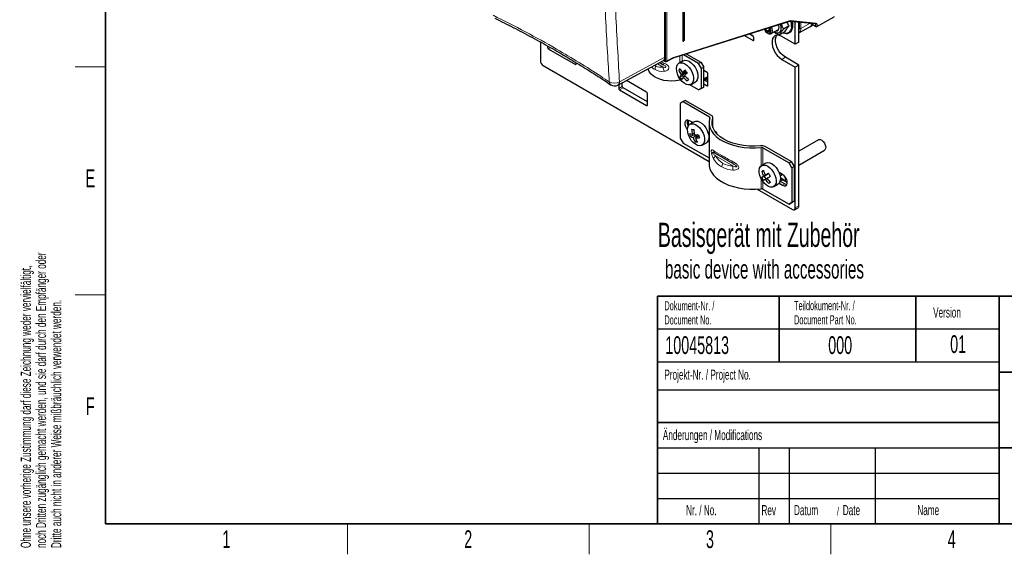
# Paper-space layout 'Blatt4' of a CAD drawing. Header units: millimetres. Extents: x 5 to 418, y 2 to 292.
# Tile 1 of 72: x 9 to 203, y 6 to 112. Entities that reach past the tile are written whole.
import ezdxf

# ---------------------------------------------------------------- set-up
doc = ezdxf.new("R2010")
doc.units = ezdxf.units.MM
doc.layers.add('SLD-0', color=7, linetype='Continuous')
doc.styles.add('SLDTEXTSTYLE0', font='TXT', dxfattribs={"width": 0.605})

# ---------------------------------------------------------------- blocks, each defined once
blk = doc.blocks.new('SW_NOTE_0_56')
at = {"layer": 'SLD-0', "color": 0, "attachment_point": 1, "style": 'SLDTEXTSTYLE0'}
for s, insert, char_height in [('Basisgerät mit Zubehör', (0, 6.14), 4.7625), ('basic device with accessories', (1.39, -1.18), 3.7042)]:
    blk.add_mtext(s, dxfattribs=dict(at, insert=insert, char_height=char_height))
blk = doc.blocks.new('SW_NOTE_0_58')
at = {"layer": 'SLD-0', "color": 0, "char_height": 2, "attachment_point": 1, "rotation": 90, "style": 'SLDTEXTSTYLE0'}
for s, insert in [('noch Dritten zugänglich gemacht werden, und sie darf durch den Empfänger oder', (0.42, 0)), ('Ohne unsere vorherige Zustimmung darf diese Zeichnung weder vervielfältigt,', (-2.58, 0)), ('Dritte auch nicht in anderer Weise mißbräuchlich verwendet werden.', (3.42, 0))]:
    blk.add_mtext(s, dxfattribs=dict(at, insert=insert))
blk = doc.blocks.new('SW_NOTE_0_59')
at = {"layer": 'SLD-0', "color": 0, "attachment_point": 1, "style": 'SLDTEXTSTYLE0'}
for s, insert, char_height in [('Datum', (0, 2.58), 2), ('/', (8.48, 2.08), 1.5), ('Date', (9.64, 2.58), 2)]:
    blk.add_mtext(s, dxfattribs=dict(at, insert=insert, char_height=char_height))
blk = doc.blocks.new('SW_NOTE_0_61')
at = {"layer": 'SLD-0', "color": 0, "char_height": 1.8, "attachment_point": 1, "style": 'SLDTEXTSTYLE0'}
for s, insert in [('Teildokument-Nr. /', (0, 2.32)), ('Document Part No.', (0, -0.48))]:
    blk.add_mtext(s, dxfattribs=dict(at, insert=insert))
blk = doc.blocks.new('SW_NOTE_0_62')
at = {"layer": 'SLD-0', "color": 0, "char_height": 1.8, "attachment_point": 1, "style": 'SLDTEXTSTYLE0'}
for s, insert in [('Dokument-Nr. /', (0, 2.32)), ('Document No.', (0, -0.48))]:
    blk.add_mtext(s, dxfattribs=dict(at, insert=insert))

psp = doc.layouts.new('Blatt4')

# ---------------------------------------------------------------- linework, layer by layer
at = {"color": 7, "linetype": 'Continuous', "lineweight": 25}
for p, q in [((136.47, 104.15), (136.47, 201.47)), ((139.97, 198.75), (139.97, 107.3)), ((140.35, 107.51), (140.35, 198.96)), ((138.07, 104.02), (161.11, 111.3)), ((161.11, 111.3), (166.19, 110.8)), ((162.21, 106.72), (162.21, 111.19)), ((162.92, 107.12), (162.92, 111.12)), ((165.07, 110.91), (166.26, 110.22)), ((166.46, 110.22), (169.87, 112.12)), ((156.28, 109.77), (156.62, 109.26)), ((157.13, 109.55), (156.62, 109.26)), ((156.62, 109.26), (157.08, 109.19)), ((156.7, 108.99), (156.87, 108.89)), ((157.15, 109.71), (156.97, 109.99)), ((157.08, 109.19), (157.15, 109.71)), ((157.47, 108.83), (158.78, 109.59)), ((160.17, 109.2), (159.07, 108.56)), ((160.98, 110.36), (159.89, 109.73)), ((161.04, 108.99), (161.09, 109.02)), ((162.92, 108.99), (165.18, 110.23)), ((165.16, 110.24), (165.21, 110.26)), ((165.21, 110.25), (165.7, 110.55)), ((111.87, 107.17), (111.87, 103.48)), ((140.35, 107.51), (139.97, 107.3)), ((152.16, 108.47), (153.87, 107.48)), ((153.87, 108.3), (153.07, 108.76)), ((153.87, 108.29), (153.07, 108.76)), ((154.01, 107.56), (154.01, 108.05)), ((162.21, 106.72), (159.55, 108.25)), ((162.92, 107.12), (162.21, 106.72)), ((113.28, 106.39), (113.28, 106.09)), ((113.42, 105.84), (118.8, 102.74)), ((118.94, 102.82), (118.94, 103.08)), ((127.18, 98.67), (136.17, 103.5)), ((135.42, 103.1), (136.13, 102.69)), ((136.24, 103.55), (136.6, 103.34)), ((136.8, 103.34), (138.05, 104.01)), ((140.08, 103.45), (139.24, 102.96)), ((143.12, 102.92), (140.11, 104.66)), ((140.66, 104.84), (143.54, 103.17)), ((143.12, 102.92), (143.54, 103.17)), ((143.54, 103.17), (144.11, 102.19)), ((159.55, 103.74), (162.21, 102.21)), ((162.92, 102.62), (160.26, 104.15)), ((112.43, 102.5), (145.17, 83.6)), ((139.49, 101.76), (139.18, 101.58)), ((140.67, 101.3), (139.67, 100.72)), ((140.56, 101.44), (139.91, 101.06)), ((139.94, 100.58), (140.7, 101.27)), ((143.69, 101.94), (143.12, 102.92)), ((144.11, 102.19), (143.69, 101.94)), ((143.69, 98.03), (143.69, 101.94)), ((144.11, 98.27), (144.11, 102.19)), ((144.82, 101.14), (144.11, 101.55)), ((162.92, 102.62), (162.21, 102.21)), ((162.21, 74.41), (162.21, 102.21)), ((162.92, 74.82), (162.92, 102.62)), ((132.85, 97.27), (128.87, 99.57)), ((139.43, 100.29), (139.94, 100.58)), ((140.19, 100.26), (139.94, 100.58)), ((140.45, 100.41), (140.08, 100.2)), ((141.64, 98.81), (142.48, 99.29)), ((142.92, 100.93), (142.93, 100.94)), ((143.04, 100.49), (142.97, 100.53)), ((144.11, 99.75), (144.96, 100.24)), ((144.96, 99.23), (144.11, 99.72)), ((144.96, 100.07), (144.23, 99.66)), ((144.96, 99.94), (144.35, 99.58)), ((144.96, 98.58), (144.96, 100.9)), ((127.34, 98.75), (127.34, 97.97)), ((127.48, 97.73), (132.85, 94.63)), ((128.04, 98.38), (128.04, 99.13)), ((132.99, 95.36), (128.19, 98.14)), ((143.12, 97.7), (141.37, 98.71)), ((143.12, 97.7), (143.69, 98.03)), ((143.54, 97.94), (143.12, 97.7)), ((144.11, 98.27), (143.54, 97.94)), ((143.69, 98.03), (144.11, 98.27)), ((144.11, 98.91), (144.82, 98.5)), ((132.99, 94.71), (132.99, 97.03)), ((140.05, 95.39), (139.49, 95.06)), ((140.48, 95.63), (140.05, 95.39)), ((140.05, 95.39), (145.23, 92.4)), ((145.65, 92.65), (140.48, 95.63)), ((139.49, 95.06), (139.49, 88.2)), ((141.08, 91.73), (141.08, 90.61)), ((141.96, 91.26), (141.32, 91.63)), ((142.25, 91.42), (141.4, 90.94)), ((145.94, 90.27), (145.94, 92.24)), ((141.79, 91.16), (141.79, 91.36)), ((145.17, 91.22), (145.17, 83.06)), ((146.6, 89.34), (146.37, 89.47)), ((139.49, 88.2), (140.05, 87.22)), ((141.48, 88.5), (141.98, 88.79)), ((142.25, 89.17), (141.85, 88.94)), ((141.98, 88.79), (141.93, 88.99)), ((141.98, 88.79), (142.46, 88.87)), ((142.94, 88.86), (142.02, 88.33)), ((142.73, 87.66), (142.41, 87.48)), ((143.15, 88.66), (142.47, 88.26)), ((143.14, 88.72), (143.12, 88.64)), ((146.74, 89.02), (146.74, 89.09)), ((166.76, 87.86), (162.92, 85.64)), ((140.05, 87.22), (145.17, 84.27)), ((143.8, 86.78), (144.65, 87.27)), ((155.81, 86.29), (160.98, 83.3)), ((161.41, 83.55), (156.23, 86.54)), ((162.92, 82.87), (167.96, 85.79)), ((149.87, 83.16), (146.47, 85.12)), ((156.39, 83.26), (155.54, 82.77)), ((155.58, 81.59), (155.92, 81.79)), ((160.98, 83.3), (161.41, 83.55)), ((161.55, 82.33), (160.98, 83.3)), ((161.41, 83.55), (161.97, 82.57)), ((161.97, 82.57), (161.55, 82.33)), ((161.55, 82.33), (161.55, 75.47)), ((161.97, 82.57), (161.97, 75.71)), ((155.59, 80.41), (156.09, 80.7)), ((156.94, 81.2), (155.96, 80.63)), ((156.09, 80.7), (156.94, 81.2)), ((156.43, 80.12), (156.09, 80.7)), ((156.94, 81.2), (156.3, 80.83)), ((156.65, 80.24), (156.31, 80.05)), ((159.71, 81.02), (159.01, 81.42)), ((159.2, 80.87), (159.47, 81.02)), ((159.85, 80.01), (159.28, 80.34)), ((159.61, 79.96), (159.29, 79.78)), ((159.71, 80.02), (159.61, 79.96)), ((160.63, 79.41), (159.8, 79.89)), ((160, 79.77), (159.96, 79.87)), ((160.2, 80.57), (160.2, 79.66)), ((154.66, 78.12), (161.65, 74.09)), ((155.81, 78.13), (160.98, 75.14)), ((157.94, 78.61), (158.79, 79.1)), ((159.01, 79.3), (159.71, 78.9)), ((159.21, 79.67), (160.13, 79.14)), ((160.39, 79.55), (160.61, 79.67)), ((160.63, 79.52), (160.53, 79.46)), ((160.98, 75.14), (161.55, 75.47)), ((161.41, 75.38), (160.98, 75.14)), ((161.97, 75.71), (161.41, 75.38)), ((161.55, 75.47), (161.97, 75.71)), ((162.05, 74.05), (162.75, 74.45))]:
    psp.add_line(p, q, dxfattribs=at)
at = {"color": 7, "linetype": 'Continuous', "lineweight": 18}
for p, q in [((136.56, 103.43), (136.56, 198.03)), ((136.84, 198.03), (136.84, 103.43)), ((138.15, 104.13), (161.19, 111.4)), ((161.27, 111.41), (166.35, 110.91)), ((163.02, 109.87), (163.02, 111.11)), ((163.3, 111.08), (163.3, 109.87)), ((163.3, 109.87), (165.12, 110.88)), ((165.21, 110.89), (166.22, 110.32)), ((166.5, 110.31), (169.95, 112.24)), ((161.62, 110.29), (161.6, 109.94)), ((166.22, 110.71), (166.05, 110.81)), ((166.22, 110.32), (166.22, 110.71)), ((166.5, 110.71), (166.5, 110.31)), ((154.01, 107.56), (153.87, 107.48)), ((113.54, 106.24), (113.28, 106.09)), ((113.83, 106.08), (113.42, 105.84)), ((127.49, 99.32), (136.47, 104.15)), ((136.29, 103.59), (136.56, 103.43)), ((136.84, 103.43), (138.1, 104.11)), ((139.43, 103.07), (139.43, 104.45)), ((139.86, 103.32), (139.86, 104.58)), ((160.26, 104.15), (159.55, 103.74)), ((118.94, 102.82), (118.8, 102.74)), ((135, 102.87), (136.13, 102.23)), ((139.43, 99.64), (139.43, 99.89)), ((142.97, 99.98), (142.94, 100)), ((142.98, 100.45), (143.05, 100.41)), ((144.96, 100.36), (144.11, 99.87)), ((128.04, 98.38), (127.34, 97.97)), ((128.19, 98.14), (127.48, 97.73)), ((144.96, 98.58), (144.82, 98.5)), ((132.99, 94.71), (132.85, 94.63)), ((145.23, 92.4), (145.23, 91.79)), ((145.92, 92.13), (145.92, 90.32)), ((155.45, 86.35), (155.45, 82.71)), ((155.81, 86.29), (155.81, 82.93)), ((149.87, 82.7), (146.47, 84.66)), ((155.45, 80.17), (155.45, 78.19)), ((159.29, 79.78), (159.25, 79.8)), ((159.28, 80.26), (159.71, 80.02)), ((159.61, 79.85), (159.61, 79.96)), ((160.58, 79.78), (160.29, 79.61)), ((155.81, 79.59), (155.81, 78.13)), ((160.13, 79.14), (159.71, 78.9)), ((162.92, 74.82), (162.21, 74.41))]:
    psp.add_line(p, q, dxfattribs=at)
at = {"color": 7, "linetype": 'Continuous', "lineweight": 18, "flags": 128}
for points in [[(161.41, 110.27), (161.36, 110.81), (161.24, 111.28)], [(161.47, 111.26), (161.57, 110.84), (161.62, 110.29)]]:
    psp.add_lwpolyline(points, dxfattribs=at)
at = {"color": 7, "linetype": 'Continuous', "lineweight": 25, "flags": 128}
for points in [[(156.11, 109.72), (156.2, 109.52), (156.42, 109.21), (156.68, 109), (156.94, 108.9), (157.16, 108.93), (157.32, 109.09), (157.38, 109.36), (157.33, 109.68), (157.19, 110.02), (157.17, 110.05)], [(156.87, 108.89), (157.03, 108.81), (157.3, 108.77), (157.52, 108.87), (157.67, 109.08), (157.72, 109.39), (157.66, 109.76), (157.51, 110.14), (157.5, 110.16)], [(159.21, 110.7), (159.33, 110.29), (159.38, 109.85), (159.33, 109.47), (159.18, 109.17), (158.94, 108.99), (158.64, 108.94), (158.29, 109.03), (158.04, 109.16)], [(158.46, 109.4), (158.61, 109.41), (158.84, 109.51), (158.98, 109.74), (159.03, 110.05)], [(159.03, 110.05), (158.98, 110.43), (158.93, 110.61)], [(159.55, 108.25), (159.09, 108.45), (158.65, 108.52), (158.26, 108.43), (157.95, 108.2), (157.73, 107.85), (157.62, 107.39), (157.62, 106.84), (157.73, 106.25), (157.95, 105.64), (158.26, 105.06), (158.65, 104.52), (159.09, 104.08), (159.55, 103.74)], [(160.26, 104.15), (159.79, 104.49), (159.35, 104.93), (158.97, 105.46), (158.65, 106.05), (158.44, 106.66), (158.32, 107.25), (158.32, 107.79), (158.44, 108.26), (158.57, 108.51)], [(138.97, 102.72), (139.23, 102.96), (139.57, 103.07), (139.96, 103.04), (140.38, 102.88), (140.8, 102.59), (141.2, 102.19), (141.55, 101.71), (141.84, 101.18), (142.03, 100.63), (142.12, 100.1), (142.11, 99.62), (142, 99.21), (141.78, 98.91), (141.48, 98.74), (141.11, 98.7), (140.71, 98.79), (140.28, 99.02), (139.87, 99.37), (139.49, 99.81), (139.17, 100.32), (138.93, 100.86), (138.78, 101.41), (138.74, 101.92), (138.8, 102.37), (138.97, 102.72)], [(140.08, 103.45), (140.41, 103.56), (140.8, 103.53), (141.22, 103.37), (141.65, 103.08), (142.05, 102.68), (142.4, 102.2), (142.68, 101.67), (142.88, 101.12), (142.97, 100.59), (142.96, 100.1), (142.84, 99.7), (142.63, 99.4), (142.48, 99.29)], [(139.43, 99.64), (138.64, 99.5), (137.83, 99.45), (137.01, 99.49), (136.21, 99.6), (135.47, 99.8), (134.8, 100.07), (134.22, 100.4), (133.75, 100.79), (133.41, 101.22), (133.21, 101.68), (133.16, 101.88)], [(142.97, 99.96), (142.95, 99.95), (142.94, 99.94)], [(141.32, 91.63), (141.01, 91.75), (140.73, 91.72), (140.53, 91.56), (140.42, 91.28), (140.42, 90.91), (140.53, 90.5), (140.73, 90.1), (140.9, 89.87)], [(142.25, 91.42), (142.56, 91.53), (142.94, 91.51), (143.36, 91.35), (143.79, 91.07), (144.19, 90.68), (144.55, 90.2), (144.83, 89.67), (145.03, 89.12)], [(145.33, 92.19), (145.19, 91.55), (145.19, 90.9), (145.33, 90.26), (145.63, 89.63), (146.06, 89.03), (146.62, 88.47), (147.3, 87.95), (148.1, 87.49), (148.99, 87.1), (149.97, 86.77), (151.01, 86.52), (152.09, 86.35), (153.21, 86.27), (154.33, 86.27), (155.45, 86.35)], [(155.33, 86.69), (154.22, 86.61), (153.1, 86.62), (151.99, 86.72), (150.92, 86.91), (149.9, 87.18), (148.96, 87.53), (148.11, 87.96), (147.38, 88.45), (146.77, 88.99), (146.3, 89.58), (145.97, 90.2), (145.8, 90.84), (145.78, 91.48), (145.92, 92.13)], [(144.19, 88.64), (144.29, 88.1), (144.28, 87.61), (144.17, 87.2), (143.96, 86.9), (143.66, 86.72), (143.3, 86.67), (142.89, 86.76), (142.47, 86.98), (142.05, 87.32), (141.67, 87.75), (141.35, 88.26), (141.1, 88.8), (140.95, 89.35), (140.9, 89.87), (140.96, 90.32), (141.12, 90.68), (141.38, 90.92), (141.71, 91.04), (142.1, 91.02), (142.52, 90.86), (142.94, 90.58), (143.34, 90.19), (143.7, 89.71), (143.99, 89.18), (144.19, 88.64)], [(145.03, 89.12), (145.13, 88.59), (145.13, 88.1), (145.01, 87.69), (144.8, 87.39), (144.65, 87.27)], [(166.76, 87.86), (166.87, 87.91), (167.14, 87.9), (167.43, 87.76), (167.72, 87.51), (167.96, 87.18)], [(167.96, 87.18), (168.13, 86.81), (168.21, 86.43), (168.19, 86.11), (168.06, 85.87), (167.96, 85.79)], [(145.17, 83.06), (145.19, 82.73), (145.33, 82.09), (145.63, 81.46), (146.06, 80.86), (146.62, 80.3), (147.3, 79.79), (148.1, 79.33), (148.99, 78.93), (149.97, 78.61), (151.01, 78.36), (152.09, 78.19), (153.21, 78.1), (154.33, 78.1), (155.45, 78.19)], [(157.93, 81.4), (158.19, 80.87), (158.37, 80.32), (158.44, 79.79), (158.4, 79.32), (158.26, 78.94), (158.02, 78.67), (157.71, 78.52), (157.33, 78.52), (156.92, 78.64), (156.49, 78.9), (156.08, 79.27), (155.71, 79.73), (155.41, 80.25), (155.19, 80.79), (155.07, 81.34), (155.05, 81.84), (155.14, 82.27), (155.33, 82.6), (155.61, 82.81), (155.96, 82.88), (156.36, 82.82), (156.78, 82.63), (157.2, 82.31), (157.59, 81.9), (157.93, 81.4)], [(156.39, 83.26), (156.45, 83.29), (156.8, 83.37), (157.2, 83.31), (157.63, 83.12), (158.05, 82.8), (158.44, 82.39), (158.78, 81.89)], [(158.78, 81.89), (159.04, 81.35), (159.21, 80.81), (159.28, 80.28), (159.25, 79.81), (159.11, 79.43), (158.87, 79.16), (158.79, 79.1)], [(159.29, 79.78), (159.26, 79.76), (159.23, 79.73)], [(159.71, 78.9), (160.02, 78.78), (160.3, 78.8), (160.51, 78.97), (160.61, 79.25), (160.61, 79.62), (160.51, 80.03), (160.3, 80.43), (160.02, 80.77), (159.71, 81.02)], [(160.13, 79.14), (160.45, 79.02), (160.54, 79.02)]]:
    psp.add_lwpolyline(points, dxfattribs=at)
at = {"color": 7, "linetype": 'Continuous', "lineweight": 18}
for centre, radius, start, end in [((161.12, 111.46), 0.158, 267.9437, 344.4687), ((161.06, 111.41), 0.126, 291.8055, 355.8892), ((158.62, 110.35), 3.05, 351.648, 17.2196), ((166.2, 110.96), 0.158, 267.9437, 344.4687), ((160.23, 110.08), 1.2, 278.2879, 9.1092), ((162.32, 109.78), 0.984, 306.7874, 5.5248), ((161.9, 109.83), 1.12, 335.2943, 2.0212), ((163.16, 110.15), 0.308, 242.6565, 296.7662), ((164.79, 110.9), 0.775, 300.1959, 340.976), ((164.77, 110.92), 0.805, 303.5902, 339.9747), ((166.36, 110.99), 0.308, 242.6577, 296.7486), ((166.36, 110.59), 0.308, 242.6577, 296.7486), ((166.31, 110.3), 0.0959, 172.7442, 235.9436), ((166.4, 110.3), 0.0977, 304.6073, 6.613), ((136.7, 103.71), 0.308, 242.6577, 296.7486), ((136.66, 103.42), 0.0961, 172.814, 235.8738), ((136.74, 103.42), 0.0974, 302.6596, 6.5244), ((138, 104.09), 0.0974, 302.6596, 6.5244), ((138.03, 104.14), 0.126, 291.8055, 355.8892), ((135.94, 101.67), 1.44, 148.8563, 178.0435), ((128.91, 107.21), 8.52, 327.8977, 330.3837), ((138.16, 102.24), 2.03, 180.5526, 204.9553), ((126.46, 101.04), 2.01, 240.1757, 300.9805), ((126.16, 99.3), 0.697, 179.8955, 233.1919), ((126.79, 99.25), 0.702, 303.6566, 5.5302), ((146.9, 85.83), 0.826, 186.9515, 239.006), ((147.09, 83.79), 1.07, 125.7529, 162.652), ((148.19, 84.71), 0.503, 174.3796, 234.302), ((149.13, 82.45), 1.44, 148.8563, 178.0435), ((150.27, 83.28), 0.416, 146.2553, 196.5833), ((151.66, 82.41), 1.81, 170.9012, 196.5984)]:
    psp.add_arc(centre, radius, start, end, dxfattribs=at)
at = {"color": 7, "linetype": 'Continuous', "lineweight": 25}
for centre, radius, start, end in [((160.37, 110.41), 1.51, 248.7631, 271.3596), ((160.46, 110.01), 1.15, 255.3387, 356.4197), ((160.39, 110.07), 1.26, 303.5961, 352.4999), ((166.36, 110.4), 0.2, 240.0027, 299.1147), ((140.3, 107.15), 0.364, 82.3688, 155.8607), ((153.7, 108.04), 0.307, 2.6055, 57.3945), ((153.92, 107.55), 0.0873, 230.7967, 9.214), ((113.59, 106.1), 0.307, 182.6055, 237.3945), ((113.09, 103.53), 1.23, 182.6055, 237.3945), ((136.7, 103.51), 0.2, 240.0027, 298.2415), ((118.85, 102.81), 0.0873, 230.7967, 9.214), ((143.47, 98.74), 5.14, 141.9103, 146.5532), ((143.94, 103.74), 5.23, 204.4048, 215.2406), ((144.18, 104.08), 5.23, 204.4048, 215.2406), ((147.26, 95.3), 9.34, 137.2337, 141.9311), ((147.68, 94.78), 9.34, 137.2337, 141.9311), ((144.88, 104.78), 5.46, 215.0362, 222.027), ((144.65, 100.89), 0.307, 2.6055, 57.3945), ((141.7, 99.34), 2.46, 145.762, 157.2147), ((143.9, 103.42), 5.46, 215.0362, 222.027), ((139.57, 98.98), 0.675, 86.9107, 102.4946), ((142.12, 98.82), 2.46, 145.762, 157.2147), ((144.52, 104.18), 5.96, 221.9008, 231.8256), ((144.77, 104.52), 5.96, 221.9008, 231.8256), ((145.13, 96.66), 5.14, 141.9103, 146.5532), ((141.84, 100.44), 1.21, 331.8713, 28.0191), ((126.52, 99.9), 1.4, 236.0696, 298.2656), ((127.64, 97.99), 0.307, 182.6055, 237.3945), ((128.35, 98.4), 0.307, 182.6055, 237.3945), ((132.69, 97.01), 0.307, 2.6055, 57.3945), ((144.87, 98.57), 0.0873, 230.7967, 9.214), ((132.91, 94.7), 0.0873, 230.7967, 9.214), ((142.25, 91.28), 1.41, 160.033, 211.4316), ((145.16, 92.23), 0.18, 347.0085, 68.4311), ((145.48, 92.23), 0.451, 347.0085, 68.4311), ((142.51, 93.95), 4.08, 258.8744, 265.2525), ((147.66, 90.18), 5.93, 182.2203, 191.9818), ((148.11, 90.11), 5.93, 182.2203, 191.9818), ((142.28, 91.27), 2.36, 245.7439, 259.5966), ((146.37, 90.18), 5.17, 191.8783, 198.9853), ((142.45, 90.65), 2.36, 245.7439, 259.5966), ((146.48, 89.84), 4.71, 198.7417, 210.1341), ((142.86, 95.54), 6.68, 265.2305, 272.1447), ((146.93, 89.78), 4.71, 198.7417, 210.1341), ((143.03, 94.92), 6.68, 265.2305, 272.1447), ((148.16, 89.93), 5.17, 191.8783, 198.9853), ((146.43, 89.08), 0.307, 2.6055, 57.3945), ((143.2, 91.48), 4.08, 258.8744, 265.2525), ((155.53, 85.19), 1.52, 62.4998, 97.6351), ((155.53, 85.75), 0.607, 62.4998, 97.6351), ((219.84, -25.58), 124.95, 120.766, 120.946), ((161.43, 83.44), 5.75, 196.7094, 206.9869), ((161.09, 83.24), 5.75, 196.7094, 206.9869), ((181.8, 37.47), 50.31, 120.9031, 121.4017), ((160.62, 82.95), 5.63, 206.8244, 213.7428), ((182.14, 36.88), 50.31, 120.9031, 121.4017), ((281.72, -129.84), 245.18, 120.5941, 120.7671), ((161.12, 83.24), 5.78, 213.5828, 223.8306), ((282.06, -130.42), 245.18, 120.5941, 120.7671), ((161.46, 83.44), 5.78, 213.5828, 223.8306), ((161.97, 83.75), 5.63, 206.8244, 213.7428), ((159.23, 81.24), 0.431, 267.4924, 335.8776), ((155.53, 77.59), 0.607, 62.4998, 97.6351), ((221.21, -27.93), 124.95, 120.766, 120.946), ((161.87, 74.36), 0.349, 230.7967, 9.214), ((162.53, 74.78), 0.394, 305.0133, 6.2988)]:
    psp.add_arc(centre, radius, start, end, dxfattribs=at)
at = {"color": 7, "linetype": 'Continuous', "lineweight": 18}
for centre, major_axis, ratio, start_param, end_param in [((161.13, 111.05), (0.205, 0.343), 0.587687, 0.270893, 0.585106), ((166.21, 110.55), (0.205, 0.343), 0.587758, 5.506863, 6.554153), ((166.07, 110.63), (0.104, 0.171), 0.604107, 5.51137, 6.291722), ((137.25, 102.04), (3.6, -2.08), 0.00007, 1.886483, 2.10333), ((137.75, 102.91), (4.59, -2.1), 0.103924, 4.314379, 4.444287), ((138.09, 103.78), (0.205, 0.343), 0.587648, 0.585179, 0.777165), ((137.75, 106.53), (3.49, 4.66), 0.642287, 2.994558, 3.218936), ((137.25, 106.82), (2.55, 4.41), 0.577335, 3.041725, 3.141633), ((137.75, 106.53), (3.49, 4.66), 0.642287, 3.218936, 3.688688), ((137.25, 106.82), (2.55, 4.41), 0.577335, 3.141633, 3.611385), ((153.77, 82.06), (8.6, -4.4), 0.053155, 3.632477, 3.954203), ((153.77, 92.22), (6.29, 9.59), 0.611729, 2.854781, 3.176507), ((153.27, 81.2), (7.6, -4.39), 0.00007, 2.356235, 2.677962), ((153.27, 92.51), (5.37, 9.31), 0.577335, 2.819907, 3.141633), ((153.77, 82.06), (8.6, -4.4), 0.053155, 3.954203, 4.27593), ((153.27, 81.2), (7.6, -4.39), 0.00007, 2.034508, 2.356235), ((153.77, 92.22), (6.29, 9.59), 0.611729, 3.176507, 3.498234), ((153.27, 92.51), (5.37, 9.31), 0.577335, 3.141633, 3.46336)]:
    psp.add_ellipse(centre, major_axis=major_axis, ratio=ratio, start_param=start_param, end_param=end_param, dxfattribs=at)
at = {"color": 7, "linetype": 'Continuous', "lineweight": 25}
for centre, major_axis, ratio, start_param, end_param in [((135.48, 104.72), (-0.7, 1.21), 0.577206, 3.124143, 3.92692), ((159.74, 79.65), (-0.118, 0.315), 0.431648, 5.112062, 6.35548), ((159.8, 79.78), (-0.068, 0.253), 0.688236, 4.893931, 6.464728)]:
    psp.add_ellipse(centre, major_axis=major_axis, ratio=ratio, start_param=start_param, end_param=end_param, dxfattribs=at)
at = {"color": 7, "linetype": 'Continuous', "lineweight": 18}
for points, knots in [([(125.46, 99.3), (125.34, 101.24), (124.95, 107.7), (124.4, 118.75), (123.88, 132.4), (123.66, 141.55), (123.56, 146.08)], [0, 0, 0, 0, 0.126, 0.419218, 0.712417, 1, 1, 1, 1]), ([(125.59, 146.15), (125.67, 142.58), (125.77, 138.02), (126.05, 128.88), (126.44, 118.75), (126.99, 107.71), (127.38, 101.26), (127.49, 99.32)], [0, 0, 0, 0, 0.22627, 0.289152, 0.581705, 0.874277, 1, 1, 1, 1]), ([(102.55, 112.44), (102.55, 112.44), (104.71, 111.38), (108.96, 109.21), (114.59, 106.09), (119.53, 103.14), (122.97, 100.96), (124.91, 99.67), (125.46, 99.3)], [0, 0, 0, 0, 0.000001, 0.261989, 0.525925, 0.724078, 0.922232, 1, 1, 1, 1]), ([(136.13, 102.23), (136.22, 102.2), (136.37, 102.16), (136.53, 102.16), (136.6, 102.18), (136.64, 102.19), (136.66, 102.22), (136.66, 102.25), (136.65, 102.28), (136.63, 102.32), (136.55, 102.41), (136.37, 102.54), (136.22, 102.63), (136.13, 102.69)], [0, 0, 0, 0, 0.243429, 0.365333, 0.410278, 0.455519, 0.479541, 0.503771, 0.525106, 0.55474, 0.607268, 0.765765, 1, 1, 1, 1]), ([(136.32, 103), (136.48, 102.92), (136.77, 102.77), (137.08, 102.51), (137.21, 102.31), (137.27, 102.14), (137.26, 102.02), (137.21, 101.86), (137.1, 101.69), (136.79, 101.48), (136.5, 101.42), (136.32, 101.39)], [0, 0, 0, 0, 0.1893667, 0.3295651, 0.4197396, 0.4602535, 0.5462074, 0.5678028, 0.6733359, 0.7940954, 1, 1, 1, 1]), ([(146.08, 84.11), (145.97, 84.31), (145.82, 84.59), (145.69, 85.03), (145.63, 85.32), (145.61, 85.56), (145.62, 85.72), (145.66, 85.84), (145.77, 85.89), (145.92, 85.83), (146.05, 85.75), (146.08, 85.73)], [0, 0, 0, 0, 0.235359, 0.333351, 0.428653, 0.494322, 0.559921, 0.626268, 0.737917, 0.933581, 1, 1, 1, 1]), ([(146.47, 85.12), (146.3, 85.22), (146.1, 85.34), (145.91, 85.39), (145.87, 85.38), (145.86, 85.36), (145.85, 85.34), (145.86, 85.32), (145.87, 85.29), (145.9, 85.23), (146.06, 85.02), (146.26, 84.84), (146.44, 84.69), (146.47, 84.66)], [0, 0, 0, 0, 0.375493, 0.444044, 0.478592, 0.49035, 0.499656, 0.50898, 0.521206, 0.542802, 0.610957, 0.920589, 1, 1, 1, 1]), ([(149.87, 82.7), (150.08, 82.62), (150.33, 82.53), (150.58, 82.52), (150.64, 82.53), (150.65, 82.55), (150.65, 82.57), (150.65, 82.59), (150.64, 82.62), (150.6, 82.68), (150.38, 82.86), (150.13, 83.01), (149.91, 83.13), (149.87, 83.16)], [0, 0, 0, 0, 0.375493, 0.444044, 0.478592, 0.49035, 0.499656, 0.50898, 0.521206, 0.542802, 0.610957, 0.920589, 1, 1, 1, 1]), ([(149.92, 83.51), (150.15, 83.38), (150.47, 83.2), (150.83, 82.89), (151, 82.66), (151.06, 82.45), (151.02, 82.27), (150.89, 82.1), (150.59, 81.94), (150.24, 81.89), (149.99, 81.89), (149.92, 81.89)], [0, 0, 0, 0, 0.235359, 0.333351, 0.428653, 0.494322, 0.559921, 0.626268, 0.737917, 0.933581, 1, 1, 1, 1])]:
    psp.add_open_spline(points, degree=3, knots=knots, dxfattribs=at)
at = {"color": 7, "linetype": 'Continuous', "lineweight": 25}
for points, knots in [([(102.84, 111.87), (103.01, 111.79), (104.4, 111.11), (107.02, 109.79), (110.65, 107.87), (114.26, 105.86), (117.78, 103.81), (121.21, 101.7), (123.86, 100.01), (125.34, 99.01), (125.73, 98.74)], [0, 0, 0, 0, 0.021161, 0.167712, 0.323038, 0.477575, 0.632723, 0.787997, 0.943067, 1, 1, 1, 1]), ([(160.98, 110.36), (160.84, 110.58), (160.68, 110.82), (160.58, 111.1), (160.57, 111.13)], [0, 0, 0, 0, 0.919923, 1, 1, 1, 1]), ([(161.11, 111.3), (161.11, 111.3), (161.11, 111.3), (161.11, 111.3), (161.11, 111.3)], [0, 0, 0, 0, 0.3992379, 1, 1, 1, 1]), ([(161.69, 109.99), (161.71, 110.12), (161.74, 110.34), (161.72, 110.76), (161.69, 111.04), (161.62, 111.22), (161.62, 111.23)], [0, 0, 0, 0, 0.361681, 0.579704, 0.991802, 1, 1, 1, 1]), ([(159.07, 108.56), (159.01, 108.59), (158.71, 108.71), (158.31, 108.88), (158.05, 109.07), (157.97, 109.12)], [0, 0, 0, 0, 0.144507, 0.75648, 1, 1, 1, 1]), ([(159.89, 109.73), (159.74, 109.54), (159.43, 109.17), (159.2, 108.8), (159.1, 108.61), (159.07, 108.56)], [0, 0, 0, 0, 0.418553, 0.850156, 1, 1, 1, 1]), ([(159.39, 110.75), (159.5, 110.5), (159.64, 110.14), (159.83, 109.82), (159.89, 109.73)], [0, 0, 0, 0, 0.705957, 1, 1, 1, 1]), ([(160.17, 109.2), (160.23, 109.31), (160.35, 109.55), (160.64, 109.95), (160.88, 110.24), (160.98, 110.36)], [0, 0, 0, 0, 0.359916, 0.73073, 1, 1, 1, 1]), ([(138.05, 104.01), (138.06, 104.01), (138.06, 104.02), (138.07, 104.02), (138.07, 104.02)], [0, 0, 0, 0, 0.248711, 1, 1, 1, 1])]:
    psp.add_open_spline(points, degree=3, knots=knots, dxfattribs=at)
at = {"layer": 'SLD-0', "lineweight": 35}
for p, q in [((26, 282.5), (26, 12)), ((135, 57), (408, 57)), ((135, 57), (135, 12)), ((159, 57), (159, 44)), ((186, 57), (186, 44)), ((202.5, 57), (202.5, 12)), ((202.5, 42), (259, 42)), ((135, 32), (202.5, 32)), ((202.5, 27), (259, 27)), ((26, 12), (408, 12)), ((135, 12), (408, 12))]:
    psp.add_line(p, q, dxfattribs=at)
at = {"layer": 'SLD-0', "lineweight": 18}
for p, q in [((20, 102.25), (26, 102.25)), ((20, 57.25), (26, 57.25)), ((73.75, 6), (73.75, 12)), ((121.5, 6), (121.5, 12)), ((169.25, 6), (169.25, 12))]:
    psp.add_line(p, q, dxfattribs=at)
at = {"layer": 'SLD-0'}
for p, q in [((135, 50.5), (202.5, 50.5)), ((135, 38.5), (202.5, 38.5)), ((135, 27), (202.5, 27)), ((155, 27), (155, 12)), ((161, 27), (161, 12)), ((178, 27), (178, 12)), ((135, 22), (202.5, 22)), ((135, 17), (202.5, 17))]:
    psp.add_line(p, q, dxfattribs=at)
at = {"layer": 'SLD-0', "lineweight": 25}
psp.add_line((135, 44), (202.5, 44), dxfattribs=at)

# ---------------------------------------------------------------- block references
at = {"layer": 'SLD-0'}
for name, p in [('SW_NOTE_0_58', (11.81, 7.24)), ('SW_NOTE_0_62', (136.35, 53.67)), ('SW_NOTE_0_61', (161.96, 53.69)), ('SW_NOTE_0_59', (161.95, 13.15))]:
    psp.add_blockref(name, p, dxfattribs=at)
at = {"layer": 'SLD-0', "color": 7}
psp.add_blockref('SW_NOTE_0_56', (135.07, 65.33), dxfattribs=at)

# ---------------------------------------------------------------- texts
at = {"layer": 'SLD-0', "style": 'SLDTEXTSTYLE0'}
for s, insert, char_height, attachment_point in [('E', (22.98, 82), 3.5, 2), ('Version', (189.43, 54.76), 2, 1), ('10045813', (136.53, 49.06), 3.5, 1), ('000', (168.71, 49.06), 3.5, 1), ('01', (194.37, 49.25), 3.5, 2), ('Projekt-Nr. / Project No.', (136.35, 42.48), 2, 1), ('F', (22.95, 37), 3.5, 2), ('Änderungen / Modifications', (136.05, 30.56), 2, 1), ('Nr. / No.', (140.64, 15.72), 2, 1), ('Rev', (155.52, 15.72), 2, 1), ('Name', (186.31, 15.73), 2, 1), ('1', (49.85, 10.74), 3.5, 2), ('2', (97.6, 10.74), 3.5, 2), ('3', (145.35, 10.74), 3.5, 2), ('4', (193.1, 10.74), 3.5, 2)]:
    psp.add_mtext(s, dxfattribs=dict(at, insert=insert, char_height=char_height, attachment_point=attachment_point))

doc.saveas('drawing.dxf')
